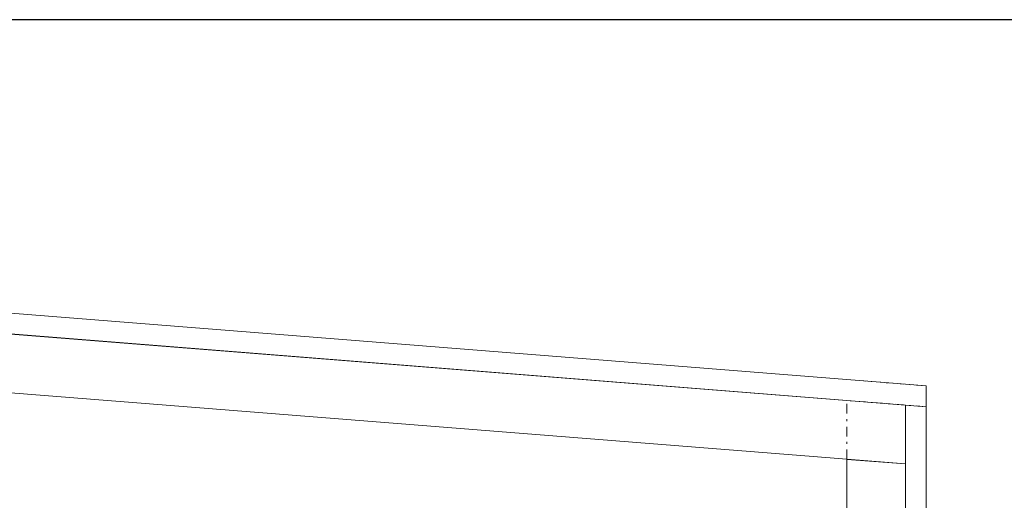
# Model space of a CAD drawing. Header units: millimetres. Extents: x 28262 to 240133, y -152087 to 56534.
# Tile 97 of 107: x 213287 to 220841, y -18831 to -15143. Entities that reach past the tile are written whole.
import ezdxf

# ---------------------------------------------------------------- set-up
doc = ezdxf.new("R2010")
doc.units = ezdxf.units.MM
doc.header["$MEASUREMENT"] = 0
doc.linetypes.add('Čerchovaná S', pattern=[175, 75, -42.5, 15, -42.5])
doc.layers.get('0').update_dxf_attribs({"lineweight": 9})
for name, color, linetype, lineweight in [('--písmo', 7, 'Continuous', 25), ('2D prvky - obecné', 7, 'Continuous', 9), ('Konstrukce - nosné', 7, 'Continuous', 9), ('Kresby a obrázky', 7, 'Continuous', 9), ('Nové_Konstrukce - nosné', 7, 'Continuous', 9)]:
    doc.layers.add(name, color=color, linetype=linetype, lineweight=lineweight)
doc.layers.add('NonPlottable_0', color=7, linetype='Continuous', lineweight=13, plot=False)

msp = doc.modelspace()

# ---------------------------------------------------------------- linework, layer by layer
at = {"layer": '--písmo'}
msp.add_line((240133.5, -15142.8), (198133.5, -15142.8), dxfattribs=at)
at = {"linetype": 'Continuous'}
msp.add_line((220081.9, -35722.3), (220081.9, -18100.3), dxfattribs=at)
at = {"layer": '2D prvky - obecné', "linetype": 'Čerchovaná S'}
for p in [(219631.7, -18515.9), (220081.7, -18100.2)]:
    msp.add_line(p, (219633.1, -18064.6), dxfattribs=at)
at = {"layer": 'Konstrukce - nosné', "linetype": 'Continuous'}
for p, q in [((220081.9, -18100.3), (209864.9, -17288)), ((209865.8, -17739.5), (219631.9, -18515.9)), ((220081.7, -18100.2), (220081.7, -18550.2)), ((220081.9, -18100.3), (220081.9, -18551.7)), ((219631.7, -18519), (220081.7, -18550.2)), ((219631.9, -18515.9), (219631.9, -19280.6)), ((220081.9, -18831), (220081.9, -18551.7))]:
    msp.add_line(p, q, dxfattribs=at)
at = {"layer": 'Kresby a obrázky', "linetype": 'Čerchovaná S'}
for p, q in [((220241.7, -17952.9), (219762, -17914.8)), ((220241.7, -18113), (219762, -18074.8))]:
    msp.add_line(p, q, dxfattribs=at)
at = {"layer": 'Kresby a obrázky', "linetype": 'Continuous'}
msp.add_line((219631.9, -18515.9), (220081.7, -18550.2), dxfattribs=at)
at = {"layer": 'NonPlottable_0'}
for p, q in [((220241.7, -18113.5), (220081.7, -18100.7)), ((220081.7, -18100.7), (220081.7, -18831)), ((220241.7, -19345.6), (220241.7, -18113.5))]:
    msp.add_line(p, q, dxfattribs=at)
at = {"layer": 'Nové_Konstrukce - nosné', "linetype": 'Continuous'}
for p, q in [((220081.7, -17940.2), (209255, -17079.5)), ((209415.3, -17252.8), (220081.7, -18100.7)), ((220241.7, -17953), (220081.7, -17940.2)), ((220241.7, -19345.6), (220241.7, -17953)), ((220081.7, -18100.7), (220081.7, -18831))]:
    msp.add_line(p, q, dxfattribs=at)

doc.saveas('drawing.dxf')
